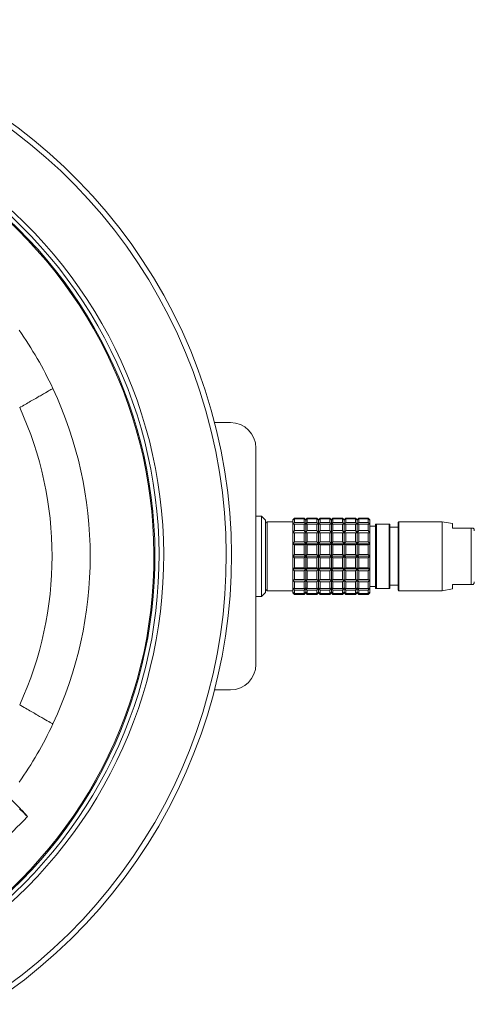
# Model space of a CAD drawing. Header units: inches. Extents: x -4.1 to 22.8, y -8.3 to 17.7.
# Tile 16 of 130: x 7.1 to 9.3, y -7.4 to -2.6. Entities that reach past the tile are written whole.
import ezdxf

# ---------------------------------------------------------------- set-up
doc = ezdxf.new("R2010")
doc.units = ezdxf.units.IN
doc.header["$MEASUREMENT"] = 0

msp = doc.modelspace()

# ---------------------------------------------------------------- linework, layer by layer
at = {"color": 7, "linetype": 'Continuous', "lineweight": 15}
for p, q in [((7.0808, -4.4922), (7.0872, -4.4887)), ((8.0363, -4.5658), (8.1142, -4.5658)), ((8.2392, -4.6908), (8.2392, -5.7508)), ((8.2667, -5.024), (8.2392, -5.024)), ((8.2864, -5.0437), (8.2667, -5.024)), ((8.2667, -5.4177), (8.2667, -5.024)), ((8.2864, -5.398), (8.2864, -5.0437)), ((8.2864, -5.0594), (8.2864, -5.3823)), ((8.4203, -5.0515), (8.2943, -5.0515)), ((8.4281, -5.0338), (8.4203, -5.0417)), ((8.4203, -5.0444), (8.4281, -5.0355)), ((8.4281, -5.0382), (8.4203, -5.0444)), ((8.4203, -5.0417), (8.4203, -5.0444)), ((8.4203, -5.0444), (8.4203, -5.0657)), ((8.4203, -5.0657), (8.4281, -5.0552)), ((8.4281, -5.0629), (8.4203, -5.0657)), ((8.4203, -5.0657), (8.4203, -5.1057)), ((8.4754, -5.0338), (8.4281, -5.0338)), ((8.4281, -5.0355), (8.4281, -5.0338)), ((8.4281, -5.0355), (8.4754, -5.0355)), ((8.4281, -5.0552), (8.4281, -5.0382)), ((8.4754, -5.0382), (8.4281, -5.0382)), ((8.4281, -5.0552), (8.4754, -5.0552)), ((8.4281, -5.0948), (8.4281, -5.0629)), ((8.4754, -5.0629), (8.4281, -5.0629)), ((8.4833, -5.0417), (8.4754, -5.0338)), ((8.4754, -5.0355), (8.4754, -5.0338)), ((8.4754, -5.0355), (8.4833, -5.0444)), ((8.4754, -5.0552), (8.4754, -5.0382)), ((8.4833, -5.0444), (8.4754, -5.0382)), ((8.4754, -5.0552), (8.4833, -5.0657)), ((8.4754, -5.0948), (8.4754, -5.0629)), ((8.4833, -5.0657), (8.4754, -5.0629)), ((8.4911, -5.0338), (8.4833, -5.0417)), ((8.4833, -5.0444), (8.4911, -5.0355)), ((8.4911, -5.0382), (8.4833, -5.0444)), ((8.4833, -5.0444), (8.4833, -5.0417)), ((8.4833, -5.0657), (8.4833, -5.0444)), ((8.4833, -5.0657), (8.4911, -5.0552)), ((8.4911, -5.0629), (8.4833, -5.0657)), ((8.4833, -5.1057), (8.4833, -5.0657)), ((8.5384, -5.0338), (8.4911, -5.0338)), ((8.4911, -5.0355), (8.4911, -5.0338)), ((8.4911, -5.0355), (8.5384, -5.0355)), ((8.4911, -5.0552), (8.4911, -5.0382)), ((8.5384, -5.0382), (8.4911, -5.0382)), ((8.4911, -5.0552), (8.5384, -5.0552)), ((8.4911, -5.0948), (8.4911, -5.0629)), ((8.5384, -5.0629), (8.4911, -5.0629)), ((8.5463, -5.0417), (8.5384, -5.0338)), ((8.5384, -5.0355), (8.5384, -5.0338)), ((8.5384, -5.0355), (8.5463, -5.0444)), ((8.5384, -5.0552), (8.5384, -5.0382)), ((8.5463, -5.0444), (8.5384, -5.0382)), ((8.5384, -5.0552), (8.5463, -5.0657)), ((8.5384, -5.0948), (8.5384, -5.0629)), ((8.5463, -5.0657), (8.5384, -5.0629)), ((8.5541, -5.0338), (8.5463, -5.0417)), ((8.5463, -5.0444), (8.5541, -5.0355)), ((8.5541, -5.0382), (8.5463, -5.0444)), ((8.5463, -5.0444), (8.5463, -5.0417)), ((8.5463, -5.0657), (8.5463, -5.0444)), ((8.5463, -5.0657), (8.5541, -5.0552)), ((8.5541, -5.0629), (8.5463, -5.0657)), ((8.5463, -5.1057), (8.5463, -5.0657)), ((8.6014, -5.0338), (8.5541, -5.0338)), ((8.5541, -5.0355), (8.5541, -5.0338)), ((8.5541, -5.0355), (8.6014, -5.0355)), ((8.5541, -5.0552), (8.5541, -5.0382)), ((8.6014, -5.0382), (8.5541, -5.0382)), ((8.5541, -5.0552), (8.6014, -5.0552)), ((8.5541, -5.0948), (8.5541, -5.0629)), ((8.6014, -5.0629), (8.5541, -5.0629)), ((8.6092, -5.0417), (8.6014, -5.0338)), ((8.6014, -5.0355), (8.6014, -5.0338)), ((8.6014, -5.0355), (8.6092, -5.0444)), ((8.6014, -5.0552), (8.6014, -5.0382)), ((8.6092, -5.0444), (8.6014, -5.0382)), ((8.6014, -5.0552), (8.6092, -5.0657)), ((8.6014, -5.0948), (8.6014, -5.0629)), ((8.6092, -5.0657), (8.6014, -5.0629)), ((8.6171, -5.0338), (8.6092, -5.0417)), ((8.6092, -5.0444), (8.6171, -5.0355)), ((8.6171, -5.0382), (8.6092, -5.0444)), ((8.6092, -5.0444), (8.6092, -5.0417)), ((8.6092, -5.0657), (8.6092, -5.0444)), ((8.6092, -5.0657), (8.6171, -5.0552)), ((8.6171, -5.0629), (8.6092, -5.0657)), ((8.6092, -5.1057), (8.6092, -5.0657)), ((8.6644, -5.0338), (8.6171, -5.0338)), ((8.6171, -5.0355), (8.6171, -5.0338)), ((8.6171, -5.0355), (8.6644, -5.0355)), ((8.6171, -5.0552), (8.6171, -5.0382)), ((8.6644, -5.0382), (8.6171, -5.0382)), ((8.6171, -5.0552), (8.6644, -5.0552)), ((8.6171, -5.0948), (8.6171, -5.0629)), ((8.6644, -5.0629), (8.6171, -5.0629)), ((8.6722, -5.0417), (8.6644, -5.0338)), ((8.6644, -5.0355), (8.6644, -5.0338)), ((8.6644, -5.0355), (8.6722, -5.0444)), ((8.6644, -5.0552), (8.6644, -5.0382)), ((8.6722, -5.0444), (8.6644, -5.0382)), ((8.6644, -5.0552), (8.6722, -5.0657)), ((8.6644, -5.0948), (8.6644, -5.0629)), ((8.6722, -5.0657), (8.6644, -5.0629)), ((8.6801, -5.0338), (8.6722, -5.0417)), ((8.6722, -5.0444), (8.6801, -5.0355)), ((8.6801, -5.0382), (8.6722, -5.0444)), ((8.6722, -5.0444), (8.6722, -5.0417)), ((8.6722, -5.0657), (8.6722, -5.0444)), ((8.6722, -5.0657), (8.6801, -5.0552)), ((8.6801, -5.0629), (8.6722, -5.0657)), ((8.6722, -5.1057), (8.6722, -5.0657)), ((8.7274, -5.0338), (8.6801, -5.0338)), ((8.6801, -5.0355), (8.6801, -5.0338)), ((8.6801, -5.0355), (8.7274, -5.0355)), ((8.6801, -5.0552), (8.6801, -5.0382)), ((8.7274, -5.0382), (8.6801, -5.0382)), ((8.6801, -5.0552), (8.7274, -5.0552)), ((8.6801, -5.0948), (8.6801, -5.0629)), ((8.7274, -5.0629), (8.6801, -5.0629)), ((8.7352, -5.0417), (8.7274, -5.0338)), ((8.7274, -5.0355), (8.7274, -5.0338)), ((8.7274, -5.0355), (8.7352, -5.0444)), ((8.7274, -5.0552), (8.7274, -5.0382)), ((8.7352, -5.0444), (8.7274, -5.0382)), ((8.7274, -5.0552), (8.7352, -5.0657)), ((8.7274, -5.0948), (8.7274, -5.0629)), ((8.7352, -5.0657), (8.7274, -5.0629)), ((8.7431, -5.0338), (8.7352, -5.0417)), ((8.7352, -5.0444), (8.7431, -5.0355)), ((8.7431, -5.0382), (8.7352, -5.0444)), ((8.7352, -5.0444), (8.7352, -5.0417)), ((8.7352, -5.0657), (8.7352, -5.0444)), ((8.7352, -5.0657), (8.7431, -5.0552)), ((8.7431, -5.0629), (8.7352, -5.0657)), ((8.7352, -5.1057), (8.7352, -5.0657)), ((8.7903, -5.0338), (8.7431, -5.0338)), ((8.7431, -5.0355), (8.7431, -5.0338)), ((8.7431, -5.0355), (8.7903, -5.0355)), ((8.7431, -5.0552), (8.7431, -5.0382)), ((8.7903, -5.0382), (8.7431, -5.0382)), ((8.7431, -5.0552), (8.7903, -5.0552)), ((8.7431, -5.0948), (8.7431, -5.0629)), ((8.7903, -5.0629), (8.7431, -5.0629)), ((8.7982, -5.0417), (8.7903, -5.0338)), ((8.7903, -5.0355), (8.7903, -5.0338)), ((8.7903, -5.0355), (8.7982, -5.0444)), ((8.7903, -5.0552), (8.7903, -5.0382)), ((8.7982, -5.0444), (8.7903, -5.0382)), ((8.7903, -5.0552), (8.7982, -5.0657)), ((8.7903, -5.0948), (8.7903, -5.0629)), ((8.7982, -5.0657), (8.7903, -5.0629)), ((8.7982, -5.0444), (8.7982, -5.0417)), ((8.7982, -5.0657), (8.7982, -5.0444)), ((8.7982, -5.1057), (8.7982, -5.0657)), ((8.8258, -5.0634), (8.8258, -5.3783)), ((8.8297, -5.0634), (8.8258, -5.0634)), ((8.8297, -5.3783), (8.8297, -5.0634)), ((8.8927, -5.0634), (8.8297, -5.0634)), ((8.8927, -5.3783), (8.8927, -5.0634)), ((8.8966, -5.0634), (8.8927, -5.0634)), ((8.8966, -5.3783), (8.8966, -5.0634)), ((8.94, -5.0515), (8.936, -5.0555)), ((8.936, -5.0555), (8.936, -5.3862)), ((9.1526, -5.0515), (8.94, -5.0515)), ((8.94, -5.3901), (8.94, -5.0515)), ((9.2037, -5.0606), (9.1526, -5.0515)), ((9.1526, -5.2208), (9.1526, -5.0515)), ((9.2037, -5.083), (9.2037, -5.0606)), ((8.4203, -5.1057), (8.4281, -5.0948)), ((8.4281, -5.1066), (8.4203, -5.1057)), ((8.4203, -5.1057), (8.4203, -5.1596)), ((8.4203, -5.1057), (8.4833, -5.1057)), ((8.4281, -5.0948), (8.4754, -5.0948)), ((8.4281, -5.1497), (8.4281, -5.1066)), ((8.4754, -5.1066), (8.4281, -5.1066)), ((8.4754, -5.0948), (8.4833, -5.1057)), ((8.4833, -5.1057), (8.4754, -5.1066)), ((8.4754, -5.1497), (8.4754, -5.1066)), ((8.4833, -5.1057), (8.4911, -5.0948)), ((8.4833, -5.1596), (8.4833, -5.1057)), ((8.4911, -5.1066), (8.4833, -5.1057)), ((8.4833, -5.1057), (8.5463, -5.1057)), ((8.4911, -5.0948), (8.5384, -5.0948)), ((8.4911, -5.1497), (8.4911, -5.1066)), ((8.5384, -5.1066), (8.4911, -5.1066)), ((8.5384, -5.0948), (8.5463, -5.1057)), ((8.5463, -5.1057), (8.5384, -5.1066)), ((8.5384, -5.1497), (8.5384, -5.1066)), ((8.5463, -5.1057), (8.5541, -5.0948)), ((8.5463, -5.1596), (8.5463, -5.1057)), ((8.5541, -5.1066), (8.5463, -5.1057)), ((8.5463, -5.1057), (8.6092, -5.1057)), ((8.5541, -5.0948), (8.6014, -5.0948)), ((8.5541, -5.1497), (8.5541, -5.1066)), ((8.6014, -5.1066), (8.5541, -5.1066)), ((8.6014, -5.0948), (8.6092, -5.1057)), ((8.6092, -5.1057), (8.6014, -5.1066)), ((8.6014, -5.1497), (8.6014, -5.1066)), ((8.6092, -5.1057), (8.6171, -5.0948)), ((8.6092, -5.1596), (8.6092, -5.1057)), ((8.6171, -5.1066), (8.6092, -5.1057)), ((8.6092, -5.1057), (8.6722, -5.1057)), ((8.6171, -5.0948), (8.6644, -5.0948)), ((8.6171, -5.1497), (8.6171, -5.1066)), ((8.6644, -5.1066), (8.6171, -5.1066)), ((8.6644, -5.0948), (8.6722, -5.1057)), ((8.6722, -5.1057), (8.6644, -5.1066)), ((8.6644, -5.1497), (8.6644, -5.1066)), ((8.6722, -5.1057), (8.6801, -5.0948)), ((8.6722, -5.1596), (8.6722, -5.1057)), ((8.6801, -5.1066), (8.6722, -5.1057)), ((8.6722, -5.1057), (8.7352, -5.1057)), ((8.6801, -5.0948), (8.7274, -5.0948)), ((8.6801, -5.1497), (8.6801, -5.1066)), ((8.7274, -5.1066), (8.6801, -5.1066)), ((8.7274, -5.0948), (8.7352, -5.1057)), ((8.7352, -5.1057), (8.7274, -5.1066)), ((8.7274, -5.1497), (8.7274, -5.1066)), ((8.7352, -5.1057), (8.7431, -5.0948)), ((8.7352, -5.1596), (8.7352, -5.1057)), ((8.7431, -5.1066), (8.7352, -5.1057)), ((8.7352, -5.1057), (8.7982, -5.1057)), ((8.7431, -5.0948), (8.7903, -5.0948)), ((8.7431, -5.1497), (8.7431, -5.1066)), ((8.7903, -5.1066), (8.7431, -5.1066)), ((8.7903, -5.0948), (8.7982, -5.1057)), ((8.7982, -5.1057), (8.7903, -5.1066)), ((8.7903, -5.1497), (8.7903, -5.1066)), ((8.8258, -5.0732), (8.7982, -5.0732)), ((8.7982, -5.1596), (8.7982, -5.1057)), ((8.936, -5.0791), (8.8966, -5.0791)), ((9.2754, -5.083), (9.2037, -5.083)), ((9.2828, -5.083), (9.2754, -5.083)), ((9.2938, -5.083), (9.2828, -5.083)), ((9.2938, -5.3586), (9.2938, -5.083)), ((8.4203, -5.1596), (8.4281, -5.1497)), ((8.4203, -5.1596), (8.4203, -5.2208)), ((8.4281, -5.1642), (8.4203, -5.1596)), ((8.4203, -5.1596), (8.4833, -5.1596)), ((8.4281, -5.1497), (8.4754, -5.1497)), ((8.4754, -5.1497), (8.4833, -5.1596)), ((8.4833, -5.1596), (8.4754, -5.1642)), ((8.4833, -5.1596), (8.4911, -5.1497)), ((8.4833, -5.2208), (8.4833, -5.1596)), ((8.4911, -5.1642), (8.4833, -5.1596)), ((8.4833, -5.1596), (8.5463, -5.1596)), ((8.4911, -5.1497), (8.5384, -5.1497)), ((8.5384, -5.1497), (8.5463, -5.1596)), ((8.5463, -5.1596), (8.5384, -5.1642)), ((8.5463, -5.1596), (8.5541, -5.1497)), ((8.5463, -5.2208), (8.5463, -5.1596)), ((8.5541, -5.1642), (8.5463, -5.1596)), ((8.5463, -5.1596), (8.6092, -5.1596)), ((8.5541, -5.1497), (8.6014, -5.1497)), ((8.6014, -5.1497), (8.6092, -5.1596)), ((8.6092, -5.1596), (8.6014, -5.1642)), ((8.6092, -5.1596), (8.6171, -5.1497)), ((8.6092, -5.2208), (8.6092, -5.1596)), ((8.6171, -5.1642), (8.6092, -5.1596)), ((8.6092, -5.1596), (8.6722, -5.1596)), ((8.6171, -5.1497), (8.6644, -5.1497)), ((8.6644, -5.1497), (8.6722, -5.1596)), ((8.6722, -5.1596), (8.6644, -5.1642)), ((8.6722, -5.1596), (8.6801, -5.1497)), ((8.6722, -5.2208), (8.6722, -5.1596)), ((8.6801, -5.1642), (8.6722, -5.1596)), ((8.6722, -5.1596), (8.7352, -5.1596)), ((8.6801, -5.1497), (8.7274, -5.1497)), ((8.7274, -5.1497), (8.7352, -5.1596)), ((8.7352, -5.1596), (8.7274, -5.1642)), ((8.7352, -5.1596), (8.7431, -5.1497)), ((8.7352, -5.2208), (8.7352, -5.1596)), ((8.7431, -5.1642), (8.7352, -5.1596)), ((8.7352, -5.1596), (8.7982, -5.1596)), ((8.7431, -5.1497), (8.7903, -5.1497)), ((8.7903, -5.1497), (8.7982, -5.1596)), ((8.7982, -5.1596), (8.7903, -5.1642)), ((8.7982, -5.2208), (8.7982, -5.1596)), ((8.4281, -5.2131), (8.4281, -5.1642)), ((8.4754, -5.1642), (8.4281, -5.1642)), ((8.4754, -5.2131), (8.4754, -5.1642)), ((8.4911, -5.2131), (8.4911, -5.1642)), ((8.5384, -5.1642), (8.4911, -5.1642)), ((8.5384, -5.2131), (8.5384, -5.1642)), ((8.5541, -5.2131), (8.5541, -5.1642)), ((8.6014, -5.1642), (8.5541, -5.1642)), ((8.6014, -5.2131), (8.6014, -5.1642)), ((8.6171, -5.2131), (8.6171, -5.1642)), ((8.6644, -5.1642), (8.6171, -5.1642)), ((8.6644, -5.2131), (8.6644, -5.1642)), ((8.6801, -5.2131), (8.6801, -5.1642)), ((8.7274, -5.1642), (8.6801, -5.1642)), ((8.7274, -5.2131), (8.7274, -5.1642)), ((8.7431, -5.2131), (8.7431, -5.1642)), ((8.7903, -5.1642), (8.7431, -5.1642)), ((8.7903, -5.2131), (8.7903, -5.1642)), ((8.4203, -5.2208), (8.4281, -5.2131)), ((8.4281, -5.2286), (8.4203, -5.2208)), ((8.4203, -5.2208), (8.4833, -5.2208)), ((8.4203, -5.2208), (8.4203, -5.2821)), ((8.4281, -5.2131), (8.4754, -5.2131)), ((8.4754, -5.2286), (8.4281, -5.2286)), ((8.4281, -5.2775), (8.4281, -5.2286)), ((8.4754, -5.2131), (8.4833, -5.2208)), ((8.4833, -5.2208), (8.4754, -5.2286)), ((8.4754, -5.2775), (8.4754, -5.2286)), ((8.4833, -5.2208), (8.4911, -5.2131)), ((8.4833, -5.2208), (8.5463, -5.2208)), ((8.4911, -5.2286), (8.4833, -5.2208)), ((8.4833, -5.2821), (8.4833, -5.2208)), ((8.4911, -5.2131), (8.5384, -5.2131)), ((8.5384, -5.2286), (8.4911, -5.2286)), ((8.4911, -5.2775), (8.4911, -5.2286)), ((8.5384, -5.2131), (8.5463, -5.2208)), ((8.5463, -5.2208), (8.5384, -5.2286)), ((8.5384, -5.2775), (8.5384, -5.2286)), ((8.5463, -5.2208), (8.5541, -5.2131)), ((8.5463, -5.2208), (8.6092, -5.2208)), ((8.5541, -5.2286), (8.5463, -5.2208)), ((8.5463, -5.2821), (8.5463, -5.2208)), ((8.5541, -5.2131), (8.6014, -5.2131)), ((8.6014, -5.2286), (8.5541, -5.2286)), ((8.5541, -5.2775), (8.5541, -5.2286)), ((8.6014, -5.2131), (8.6092, -5.2208)), ((8.6092, -5.2208), (8.6014, -5.2286)), ((8.6014, -5.2775), (8.6014, -5.2286)), ((8.6092, -5.2208), (8.6171, -5.2131)), ((8.6092, -5.2821), (8.6092, -5.2208)), ((8.6092, -5.2208), (8.6722, -5.2208)), ((8.6171, -5.2286), (8.6092, -5.2208)), ((8.6171, -5.2131), (8.6644, -5.2131)), ((8.6644, -5.2286), (8.6171, -5.2286)), ((8.6171, -5.2775), (8.6171, -5.2286)), ((8.6644, -5.2131), (8.6722, -5.2208)), ((8.6722, -5.2208), (8.6644, -5.2286)), ((8.6644, -5.2775), (8.6644, -5.2286)), ((8.6722, -5.2208), (8.6801, -5.2131)), ((8.6722, -5.2208), (8.7352, -5.2208)), ((8.6722, -5.2821), (8.6722, -5.2208)), ((8.6801, -5.2286), (8.6722, -5.2208)), ((8.6801, -5.2131), (8.7274, -5.2131)), ((8.7274, -5.2286), (8.6801, -5.2286)), ((8.6801, -5.2775), (8.6801, -5.2286)), ((8.7274, -5.2131), (8.7352, -5.2208)), ((8.7352, -5.2208), (8.7274, -5.2286)), ((8.7274, -5.2775), (8.7274, -5.2286)), ((8.7352, -5.2208), (8.7431, -5.2131)), ((8.7352, -5.2821), (8.7352, -5.2208)), ((8.7431, -5.2286), (8.7352, -5.2208)), ((8.7352, -5.2208), (8.7982, -5.2208)), ((8.7431, -5.2131), (8.7903, -5.2131)), ((8.7903, -5.2286), (8.7431, -5.2286)), ((8.7431, -5.2775), (8.7431, -5.2286)), ((8.7903, -5.2131), (8.7982, -5.2208)), ((8.7982, -5.2208), (8.7903, -5.2286)), ((8.7903, -5.2775), (8.7903, -5.2286)), ((8.7982, -5.2821), (8.7982, -5.2208)), ((9.1526, -5.3901), (9.1526, -5.2208)), ((8.4203, -5.2821), (8.4281, -5.2775)), ((8.4203, -5.2821), (8.4833, -5.2821)), ((8.4281, -5.292), (8.4203, -5.2821)), ((8.4203, -5.2821), (8.4203, -5.336)), ((8.4281, -5.2775), (8.4754, -5.2775)), ((8.4281, -5.335), (8.4281, -5.292)), ((8.4754, -5.292), (8.4281, -5.292)), ((8.4754, -5.2775), (8.4833, -5.2821)), ((8.4833, -5.2821), (8.4754, -5.292)), ((8.4754, -5.335), (8.4754, -5.292)), ((8.4833, -5.2821), (8.4911, -5.2775)), ((8.4833, -5.2821), (8.5463, -5.2821)), ((8.4833, -5.336), (8.4833, -5.2821)), ((8.4911, -5.292), (8.4833, -5.2821)), ((8.4911, -5.2775), (8.5384, -5.2775)), ((8.5384, -5.292), (8.4911, -5.292)), ((8.4911, -5.335), (8.4911, -5.292)), ((8.5384, -5.2775), (8.5463, -5.2821)), ((8.5463, -5.2821), (8.5384, -5.292)), ((8.5384, -5.335), (8.5384, -5.292)), ((8.5463, -5.2821), (8.5541, -5.2775)), ((8.5463, -5.2821), (8.6092, -5.2821)), ((8.5463, -5.336), (8.5463, -5.2821)), ((8.5541, -5.292), (8.5463, -5.2821)), ((8.5541, -5.2775), (8.6014, -5.2775)), ((8.5541, -5.335), (8.5541, -5.292)), ((8.6014, -5.292), (8.5541, -5.292)), ((8.6014, -5.2775), (8.6092, -5.2821)), ((8.6092, -5.2821), (8.6014, -5.292)), ((8.6014, -5.335), (8.6014, -5.292)), ((8.6092, -5.2821), (8.6171, -5.2775)), ((8.6092, -5.2821), (8.6722, -5.2821)), ((8.6171, -5.292), (8.6092, -5.2821)), ((8.6092, -5.336), (8.6092, -5.2821)), ((8.6171, -5.2775), (8.6644, -5.2775)), ((8.6644, -5.292), (8.6171, -5.292)), ((8.6171, -5.335), (8.6171, -5.292)), ((8.6644, -5.2775), (8.6722, -5.2821)), ((8.6722, -5.2821), (8.6644, -5.292)), ((8.6644, -5.335), (8.6644, -5.292)), ((8.6722, -5.2821), (8.6801, -5.2775)), ((8.6722, -5.2821), (8.7352, -5.2821)), ((8.6801, -5.292), (8.6722, -5.2821)), ((8.6722, -5.336), (8.6722, -5.2821)), ((8.6801, -5.2775), (8.7274, -5.2775)), ((8.7274, -5.292), (8.6801, -5.292)), ((8.6801, -5.335), (8.6801, -5.292)), ((8.7274, -5.2775), (8.7352, -5.2821)), ((8.7352, -5.2821), (8.7274, -5.292)), ((8.7274, -5.335), (8.7274, -5.292)), ((8.7352, -5.2821), (8.7431, -5.2775)), ((8.7352, -5.2821), (8.7982, -5.2821)), ((8.7431, -5.292), (8.7352, -5.2821)), ((8.7352, -5.336), (8.7352, -5.2821)), ((8.7431, -5.2775), (8.7903, -5.2775)), ((8.7903, -5.292), (8.7431, -5.292)), ((8.7431, -5.335), (8.7431, -5.292)), ((8.7903, -5.2775), (8.7982, -5.2821)), ((8.7982, -5.2821), (8.7903, -5.292)), ((8.7903, -5.335), (8.7903, -5.292)), ((8.7982, -5.336), (8.7982, -5.2821)), ((8.4203, -5.336), (8.4281, -5.335)), ((8.4203, -5.336), (8.4833, -5.336)), ((8.4281, -5.3469), (8.4203, -5.336)), ((8.4203, -5.336), (8.4203, -5.376)), ((8.4281, -5.335), (8.4754, -5.335)), ((8.4281, -5.3788), (8.4281, -5.3469)), ((8.4754, -5.3469), (8.4281, -5.3469)), ((8.4754, -5.335), (8.4833, -5.336)), ((8.4833, -5.336), (8.4754, -5.3469)), ((8.4754, -5.3788), (8.4754, -5.3469)), ((8.4833, -5.336), (8.4911, -5.335)), ((8.4833, -5.336), (8.5463, -5.336)), ((8.4833, -5.376), (8.4833, -5.336)), ((8.4911, -5.3469), (8.4833, -5.336)), ((8.4911, -5.335), (8.5384, -5.335)), ((8.4911, -5.3788), (8.4911, -5.3469)), ((8.5384, -5.3469), (8.4911, -5.3469)), ((8.5384, -5.335), (8.5463, -5.336)), ((8.5463, -5.336), (8.5384, -5.3469)), ((8.5384, -5.3788), (8.5384, -5.3469)), ((8.5463, -5.336), (8.5541, -5.335)), ((8.5463, -5.336), (8.6092, -5.336)), ((8.5463, -5.376), (8.5463, -5.336)), ((8.5541, -5.3469), (8.5463, -5.336)), ((8.5541, -5.335), (8.6014, -5.335)), ((8.5541, -5.3788), (8.5541, -5.3469)), ((8.6014, -5.3469), (8.5541, -5.3469)), ((8.6014, -5.335), (8.6092, -5.336)), ((8.6092, -5.336), (8.6014, -5.3469)), ((8.6014, -5.3788), (8.6014, -5.3469)), ((8.6092, -5.336), (8.6171, -5.335)), ((8.6092, -5.336), (8.6722, -5.336)), ((8.6092, -5.376), (8.6092, -5.336)), ((8.6171, -5.3469), (8.6092, -5.336)), ((8.6171, -5.335), (8.6644, -5.335)), ((8.6171, -5.3788), (8.6171, -5.3469)), ((8.6644, -5.3469), (8.6171, -5.3469)), ((8.6644, -5.335), (8.6722, -5.336)), ((8.6722, -5.336), (8.6644, -5.3469)), ((8.6644, -5.3788), (8.6644, -5.3469)), ((8.6722, -5.336), (8.6801, -5.335)), ((8.6722, -5.336), (8.7352, -5.336)), ((8.6722, -5.376), (8.6722, -5.336)), ((8.6801, -5.3469), (8.6722, -5.336)), ((8.6801, -5.335), (8.7274, -5.335)), ((8.6801, -5.3788), (8.6801, -5.3469)), ((8.7274, -5.3469), (8.6801, -5.3469)), ((8.7274, -5.335), (8.7352, -5.336)), ((8.7352, -5.336), (8.7274, -5.3469)), ((8.7274, -5.3788), (8.7274, -5.3469)), ((8.7352, -5.336), (8.7431, -5.335)), ((8.7352, -5.336), (8.7982, -5.336)), ((8.7352, -5.376), (8.7352, -5.336)), ((8.7431, -5.3469), (8.7352, -5.336)), ((8.7431, -5.335), (8.7903, -5.335)), ((8.7431, -5.3788), (8.7431, -5.3469)), ((8.7903, -5.3469), (8.7431, -5.3469)), ((8.7903, -5.335), (8.7982, -5.336)), ((8.7982, -5.336), (8.7903, -5.3469)), ((8.7903, -5.3788), (8.7903, -5.3469)), ((8.7982, -5.376), (8.7982, -5.336)), ((8.2667, -5.4177), (8.2864, -5.398)), ((8.2943, -5.3901), (8.4203, -5.3901)), ((8.4203, -5.376), (8.4281, -5.3788)), ((8.4281, -5.3865), (8.4203, -5.376)), ((8.4203, -5.376), (8.4203, -5.3973)), ((8.4203, -5.3973), (8.4281, -5.4035)), ((8.4281, -5.4062), (8.4203, -5.3973)), ((8.4203, -5.3973), (8.4203, -5.4)), ((8.4203, -5.4), (8.4281, -5.4078)), ((8.4281, -5.3788), (8.4754, -5.3788)), ((8.4754, -5.3865), (8.4281, -5.3865)), ((8.4281, -5.4035), (8.4281, -5.3865)), ((8.4281, -5.4035), (8.4754, -5.4035)), ((8.4754, -5.3788), (8.4833, -5.376)), ((8.4833, -5.376), (8.4754, -5.3865)), ((8.4754, -5.4035), (8.4754, -5.3865)), ((8.4754, -5.4035), (8.4833, -5.3973)), ((8.4833, -5.3973), (8.4754, -5.4062)), ((8.4754, -5.4078), (8.4833, -5.4)), ((8.4833, -5.376), (8.4911, -5.3788)), ((8.4911, -5.3865), (8.4833, -5.376)), ((8.4833, -5.3973), (8.4833, -5.376)), ((8.4833, -5.3973), (8.4911, -5.4035)), ((8.4833, -5.4), (8.4833, -5.3973)), ((8.4911, -5.4062), (8.4833, -5.3973)), ((8.4833, -5.4), (8.4911, -5.4078)), ((8.4911, -5.3788), (8.5384, -5.3788)), ((8.5384, -5.3865), (8.4911, -5.3865)), ((8.4911, -5.4035), (8.4911, -5.3865)), ((8.4911, -5.4035), (8.5384, -5.4035)), ((8.5384, -5.3788), (8.5463, -5.376)), ((8.5463, -5.376), (8.5384, -5.3865)), ((8.5384, -5.4035), (8.5384, -5.3865)), ((8.5384, -5.4035), (8.5463, -5.3973)), ((8.5463, -5.3973), (8.5384, -5.4062)), ((8.5384, -5.4078), (8.5463, -5.4)), ((8.5463, -5.376), (8.5541, -5.3788)), ((8.5463, -5.3973), (8.5463, -5.376)), ((8.5541, -5.3865), (8.5463, -5.376)), ((8.5463, -5.3973), (8.5541, -5.4035)), ((8.5541, -5.4062), (8.5463, -5.3973)), ((8.5463, -5.4), (8.5463, -5.3973)), ((8.5463, -5.4), (8.5541, -5.4078)), ((8.5541, -5.3788), (8.6014, -5.3788)), ((8.5541, -5.4035), (8.5541, -5.3865)), ((8.6014, -5.3865), (8.5541, -5.3865)), ((8.5541, -5.4035), (8.6014, -5.4035)), ((8.6014, -5.3788), (8.6092, -5.376)), ((8.6092, -5.376), (8.6014, -5.3865)), ((8.6014, -5.4035), (8.6014, -5.3865)), ((8.6014, -5.4035), (8.6092, -5.3973)), ((8.6092, -5.3973), (8.6014, -5.4062)), ((8.6014, -5.4078), (8.6092, -5.4)), ((8.6092, -5.376), (8.6171, -5.3788)), ((8.6171, -5.3865), (8.6092, -5.376)), ((8.6092, -5.3973), (8.6092, -5.376)), ((8.6092, -5.3973), (8.6171, -5.4035)), ((8.6171, -5.4062), (8.6092, -5.3973)), ((8.6092, -5.4), (8.6092, -5.3973)), ((8.6092, -5.4), (8.6171, -5.4078)), ((8.6171, -5.3788), (8.6644, -5.3788)), ((8.6644, -5.3865), (8.6171, -5.3865)), ((8.6171, -5.4035), (8.6171, -5.3865)), ((8.6171, -5.4035), (8.6644, -5.4035)), ((8.6644, -5.3788), (8.6722, -5.376)), ((8.6722, -5.376), (8.6644, -5.3865)), ((8.6644, -5.4035), (8.6644, -5.3865)), ((8.6644, -5.4035), (8.6722, -5.3973)), ((8.6722, -5.3973), (8.6644, -5.4062)), ((8.6644, -5.4078), (8.6722, -5.4)), ((8.6722, -5.376), (8.6801, -5.3788)), ((8.6722, -5.3973), (8.6722, -5.376)), ((8.6801, -5.3865), (8.6722, -5.376)), ((8.6722, -5.3973), (8.6801, -5.4035)), ((8.6722, -5.4), (8.6722, -5.3973)), ((8.6801, -5.4062), (8.6722, -5.3973)), ((8.6722, -5.4), (8.6801, -5.4078)), ((8.6801, -5.3788), (8.7274, -5.3788)), ((8.6801, -5.4035), (8.6801, -5.3865)), ((8.7274, -5.3865), (8.6801, -5.3865)), ((8.6801, -5.4035), (8.7274, -5.4035)), ((8.7274, -5.3788), (8.7352, -5.376)), ((8.7352, -5.376), (8.7274, -5.3865)), ((8.7274, -5.4035), (8.7274, -5.3865)), ((8.7274, -5.4035), (8.7352, -5.3973)), ((8.7352, -5.3973), (8.7274, -5.4062)), ((8.7274, -5.4078), (8.7352, -5.4)), ((8.7352, -5.376), (8.7431, -5.3788)), ((8.7431, -5.3865), (8.7352, -5.376)), ((8.7352, -5.3973), (8.7352, -5.376)), ((8.7352, -5.3973), (8.7431, -5.4035)), ((8.7431, -5.4062), (8.7352, -5.3973)), ((8.7352, -5.4), (8.7352, -5.3973)), ((8.7352, -5.4), (8.7431, -5.4078)), ((8.7431, -5.3788), (8.7903, -5.3788)), ((8.7903, -5.3865), (8.7431, -5.3865)), ((8.7431, -5.4035), (8.7431, -5.3865)), ((8.7431, -5.4035), (8.7903, -5.4035)), ((8.7903, -5.3788), (8.7982, -5.376)), ((8.7982, -5.376), (8.7903, -5.3865)), ((8.7903, -5.4035), (8.7903, -5.3865)), ((8.7903, -5.4035), (8.7982, -5.3973)), ((8.7982, -5.3973), (8.7903, -5.4062)), ((8.7903, -5.4078), (8.7982, -5.4)), ((8.7982, -5.3685), (8.8258, -5.3685)), ((8.7982, -5.3973), (8.7982, -5.376)), ((8.7982, -5.4), (8.7982, -5.3973)), ((8.8258, -5.3783), (8.8297, -5.3783)), ((8.8297, -5.3783), (8.8927, -5.3783)), ((8.8927, -5.3783), (8.8966, -5.3783)), ((8.8966, -5.3626), (8.936, -5.3626)), ((8.936, -5.3862), (8.94, -5.3901)), ((8.94, -5.3901), (9.1526, -5.3901)), ((9.1526, -5.3901), (9.2037, -5.3811)), ((9.2037, -5.3586), (9.2754, -5.3586)), ((9.2037, -5.3811), (9.2037, -5.3586)), ((9.2754, -5.3586), (9.2828, -5.3586)), ((9.2828, -5.3586), (9.2938, -5.3586)), ((8.2392, -5.4177), (8.2667, -5.4177)), ((8.4754, -5.4062), (8.4281, -5.4062)), ((8.4281, -5.4078), (8.4281, -5.4062)), ((8.4281, -5.4078), (8.4754, -5.4078)), ((8.4754, -5.4078), (8.4754, -5.4062)), ((8.4911, -5.4078), (8.4911, -5.4062)), ((8.5384, -5.4062), (8.4911, -5.4062)), ((8.4911, -5.4078), (8.5384, -5.4078)), ((8.5384, -5.4078), (8.5384, -5.4062)), ((8.6014, -5.4062), (8.5541, -5.4062)), ((8.5541, -5.4078), (8.5541, -5.4062)), ((8.5541, -5.4078), (8.6014, -5.4078)), ((8.6014, -5.4078), (8.6014, -5.4062)), ((8.6644, -5.4062), (8.6171, -5.4062)), ((8.6171, -5.4078), (8.6171, -5.4062)), ((8.6171, -5.4078), (8.6644, -5.4078)), ((8.6644, -5.4078), (8.6644, -5.4062)), ((8.6801, -5.4078), (8.6801, -5.4062)), ((8.7274, -5.4062), (8.6801, -5.4062)), ((8.6801, -5.4078), (8.7274, -5.4078)), ((8.7274, -5.4078), (8.7274, -5.4062)), ((8.7903, -5.4062), (8.7431, -5.4062)), ((8.7431, -5.4078), (8.7431, -5.4062)), ((8.7431, -5.4078), (8.7903, -5.4078)), ((8.7903, -5.4078), (8.7903, -5.4062)), ((8.1142, -5.8758), (8.0363, -5.8758)), ((7.0872, -5.9529), (7.0808, -5.9494)), ((7.0263, -6.4003), (7.0826, -6.4566))]:
    msp.add_line(p, q, dxfattribs=at)
at = {"color": 8, "linetype": 'Continuous', "lineweight": 15}
msp.add_line((8.2943, -5.3901), (8.2943, -5.0515), dxfattribs=at)
at = {"color": 7, "linetype": 'Continuous', "lineweight": 15, "flags": 128}
msp.add_lwpolyline([(7.031, -6.5859), (7.0502, -6.5667), (7.0676, -6.5493), (7.0829, -6.5341), (7.0957, -6.5212), (7.1059, -6.511), (7.1134, -6.5035), (7.1179, -6.499), (7.1194, -6.4975)], dxfattribs=at)
at = {"color": 7, "linetype": 'Continuous', "lineweight": 15}
for centre, radius, start, end in [((5.4892, -5.2208), 2.63, 303.3735, 224.0523), ((5.4892, -5.2208), 2.275, 302.9639, 54.1221), ((5.4892, -5.2208), 2.25, 303.0192, 54.0891), ((5.4892, -5.2208), 2.255, 303.008, 54.0992), ((5.4892, -5.2208), 1.9375, 25.1147, 34.8853), ((5.4892, -5.2208), 1.9375, 334.8853, 25.1147), ((5.4892, -5.2208), 1.7505, 335.4034, 24.5966), ((8.1142, -4.6908), 0.125, 0, 90), ((8.2943, -5.0594), 0.00787, 90, 180), ((9.2903, -5.0958), 0.0197, 0, 41.0533), ((9.2903, -5.3458), 0.0197, 319.0057, 0), ((8.2943, -5.3823), 0.00787, 180, 270), ((8.1142, -5.7508), 0.125, 270, 0), ((5.4892, -5.2208), 1.9375, 325.1147, 334.8853)]:
    msp.add_arc(centre, radius, start, end, dxfattribs=at)
at = {"color": 8, "linetype": 'Continuous', "lineweight": 15}
for radius, start, end in [(2.6042, 303.5207, 223.891), (2.298, 302.914, 54.1151)]:
    msp.add_arc((5.4892, -5.2208), radius, start, end, dxfattribs=at)
at = {"color": 7, "linetype": 'Continuous', "lineweight": 15}
for points, knots in [([(7.0872, -4.4887), (7.1055, -4.4782), (7.142, -4.4571), (7.1897, -4.4296), (7.2248, -4.4093), (7.2415, -4.3997), (7.243, -4.3988), (7.2435, -4.3985)], [0, 0, 0, 0, 0.221192, 0.4424357, 0.66314, 0.8829907, 1, 1, 1, 1]), ([(9.305, -5.083), (9.3051, -5.083), (9.3053, -5.083), (9.3039, -5.083), (9.3012, -5.083), (9.2972, -5.083), (9.2948, -5.083), (9.2938, -5.083)], [0, 0, 0, 0, 0.172353, 0.481565, 0.799102, 0.915104, 1, 1, 1, 1]), ([(9.2938, -5.3586), (9.2949, -5.3586), (9.2979, -5.3586), (9.3028, -5.3586), (9.3051, -5.3586), (9.305, -5.3586), (9.305, -5.3586)], [0, 0, 0, 0, 0.093637, 0.252171, 0.737152, 1, 1, 1, 1]), ([(7.2435, -6.0432), (7.2417, -6.0421), (7.2381, -6.0401), (7.2103, -6.024), (7.1692, -6.0003), (7.1255, -5.975), (7.0973, -5.9588), (7.0872, -5.9529)], [0, 0, 0, 0, 0.219054, 0.438124, 0.65753, 0.877706, 1, 1, 1, 1]), ([(7.1194, -6.4975), (7.1179, -6.4961), (7.1153, -6.4935), (7.0984, -6.4765), (7.0848, -6.4629), (7.0805, -6.4586)], [0, 0, 0, 0, 0.468578, 0.832628, 1, 1, 1, 1]), ([(7.0826, -6.4566), (7.0857, -6.4599), (7.0981, -6.4728), (7.1158, -6.4918), (7.118, -6.4954), (7.1194, -6.4976)], [0, 0, 0, 0, 0.124089, 0.487388, 1, 1, 1, 1])]:
    msp.add_open_spline(points, degree=3, knots=knots, dxfattribs=at)

doc.saveas('drawing.dxf')
